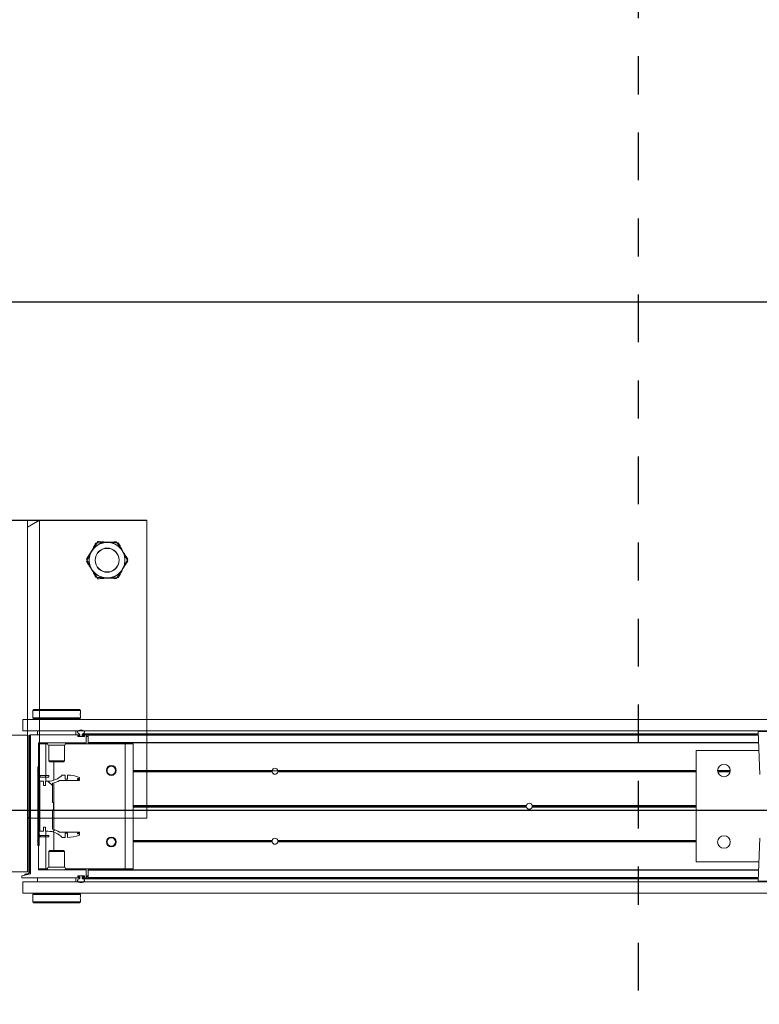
# Model space of a CAD drawing. Header units: feet. Extents: x 0 to 152508, y 0 to 59434.
# Tile 105 of 114: x 152353.22 to 152355.16, y 59421.37 to 59423.95. Entities that reach past the tile are written whole.
import ezdxf

# ---------------------------------------------------------------- set-up
doc = ezdxf.new("R2010")
doc.units = ezdxf.units.FT
doc.header["$LTSCALE"] = 0.1
doc.header["$MEASUREMENT"] = 0
doc.linetypes.add('Trellis Base$0$CENTER', pattern=[2, 1.25, -0.25, 0.25, -0.25])
doc.layers.add('Bridge plan$0$BR_P_Rail_Object', color=251, linetype='Continuous', lineweight=30)
doc.layers.add('Bridge plan$0$SC_Scratch7', color=252, linetype='Continuous', lineweight=0)
doc.layers.add('Trellis Base$0$L-CNTR', color=230, linetype='Trellis Base$0$CENTER')

# ---------------------------------------------------------------- blocks, each defined once
blk = doc.blocks.new('Bridge plan$0$HIGH ST SCREENWALL_13 PANEL PLAN_2')
at = {"layer": 'Bridge plan$0$SC_Scratch7', "lineweight": 0}
h = blk.add_hatch(dxfattribs=at)
h.set_pattern_fill('ANSI31', color=256, scale=0.01, style=0, pattern_type=2)
h.set_pattern_definition([(44.99814199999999, (-37.96470949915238, -14.2235007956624), (-0.08838530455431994, 0.08839103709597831), [])])
h.paths.add_polyline_path([(-32.35076989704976, -0.1416266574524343, -0.3639702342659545), (-32.35283585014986, -0.1440886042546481), (-32.36137547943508, -0.1455940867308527), (-32.36108611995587, -0.1472354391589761), (-32.35254649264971, -0.1457299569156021, 0.3639702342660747), (-32.34910323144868, -0.141626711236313), (-32.34909153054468, 0.2191272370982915), (-32.35075819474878, 0.2191272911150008)])
h = blk.add_hatch(dxfattribs=at)
h.set_pattern_fill('ANSI31', color=256, scale=0.01, style=0, pattern_type=2)
h.set_pattern_definition([(44.99814199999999, (-37.97364036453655, -14.2207224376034), (-0.08838530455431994, 0.08839103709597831), [])])
h.paths.add_polyline_path([(-32.32358014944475, -0.07072717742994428), (-32.32357345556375, 0.1356474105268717), (-32.32732344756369, 0.135647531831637), (-32.32733014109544, -0.07072705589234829)])
h = blk.add_hatch(dxfattribs=at)
h.set_pattern_fill('ANSI38', color=256, scale=0.01, style=0, pattern_type=2)
h.set_pattern_definition([(44.99814199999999, (-37.87376257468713, -14.22482790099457), (-0.08838530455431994, 0.08839103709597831), []), (134.998142, (-37.87376257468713, -14.22482790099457), (-0.2651616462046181, 0.0883967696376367), [0.31249937, -0.18749962])])
h.paths.add_polyline_path([(-32.31250385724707, 0.08711844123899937), (-32.31250350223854, 0.09807642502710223), (-32.32211634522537, 0.0980767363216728), (-32.32212060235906, -0.03315659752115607), (-32.31250775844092, -0.03315690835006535), (-32.31250740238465, -0.02219892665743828), (-32.30686436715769, -0.02219910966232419), (-32.30686472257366, -0.03315709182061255), (-32.30122169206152, -0.03315727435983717, -0.2061892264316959), (-32.26359106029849, -0.0493658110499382), (-32.25555301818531, -0.04936607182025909), (-32.25555266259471, -0.03840808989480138), (-32.24997524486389, -0.0384082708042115), (-32.24997559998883, -0.04936625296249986, 0.09842250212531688), (-32.21795445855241, -0.04300247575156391), (-32.21795437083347, -0.04029578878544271), (-32.22368819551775, -0.04029560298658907), (-32.22368811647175, -0.03783497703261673), (-32.21795429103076, -0.03783516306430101), (-32.21795420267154, -0.03512847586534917), (-32.270844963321, -0.03512675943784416, 0.0857050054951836), (-32.28931209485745, -0.02782424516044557), (-32.28931045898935, 0.02261650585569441), (-32.2860296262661, 0.02261640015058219), (-32.28602898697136, 0.04230139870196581), (-32.28930982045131, 0.04230150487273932), (-32.28930818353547, 0.0927422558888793, 0.0857050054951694), (-32.27084057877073, 0.1000435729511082), (-32.21794981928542, 0.1000418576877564), (-32.21794973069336, 0.1027485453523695), (-32.2236835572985, 0.1027487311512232), (-32.22368347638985, 0.1052093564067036), (-32.21794965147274, 0.105209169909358), (-32.2179495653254, 0.1079158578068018, 0.09842250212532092), (-32.24997029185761, 0.1142817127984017), (-32.24997064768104, 0.1033237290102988), (-32.25554806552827, 0.103323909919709), (-32.25554770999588, 0.1142818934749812), (-32.2635857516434, 0.1142821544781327, -0.2061892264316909), (-32.30121743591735, 0.09807605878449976), (-32.30686046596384, 0.09807624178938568), (-32.30686082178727, 0.08711825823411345)])
for p, q in [((-32.70829323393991, 0.7822656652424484), (-32.04162790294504, 0.7822872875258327)), ((-32.04157390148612, 0.7816161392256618), (-32.70823923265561, 0.781637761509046)), ((-32.39579385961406, 0.7822758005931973), (-32.35412727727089, 0.7822771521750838)), ((-32.35407327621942, 0.78162627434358), (-32.39573985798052, 0.7816276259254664)), ((-32.35412727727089, 0.7822771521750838), (-32.32287733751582, 0.7822781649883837)), ((-32.35412727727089, 0.7822771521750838), (-32.3541090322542, 0.2197782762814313)), ((-32.35412727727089, 0.7822771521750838), (-32.35412670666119, 0.7646990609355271)), ((-32.32287733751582, 0.7822781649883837), (-32.35412670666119, 0.7646990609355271)), ((-32.35407327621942, 0.78162627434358), (-32.35409019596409, 0.2599606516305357)), ((-32.35407327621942, 0.78162627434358), (-32.35407384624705, 0.7640481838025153)), ((-32.35407384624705, 0.7640481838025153), (-32.32282333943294, 0.7816252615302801)), ((-32.32282333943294, 0.7816252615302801), (-32.35407327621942, 0.78162627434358)), ((-32.32285199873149, 0.001030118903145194), (-32.32287733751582, 0.7822781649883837)), ((-32.32282333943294, 0.7816252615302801), (-32.32283942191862, 0.2857962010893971)), ((-32.04162790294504, 0.7822872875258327), (-32.04160256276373, 0.001039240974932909)), ((-32.04159082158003, 0.2599505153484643), (-32.04157390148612, 0.7816161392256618)), ((-32.33815189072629, 0.2857966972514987), (-32.34065196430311, 0.2832967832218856)), ((-32.33815189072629, 0.2857966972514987), (-32.21815213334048, 0.2857928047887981)), ((-32.21565221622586, 0.2832927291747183), (-32.21815213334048, 0.2857928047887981)), ((-32.36711100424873, 0.259961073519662), (-32.36711196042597, 0.2304611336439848)), ((-32.36711100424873, 0.259961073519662), (-28.37753565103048, 0.259831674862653)), ((-32.34065248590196, 0.2672293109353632), (-32.34065258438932, 0.2641826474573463)), ((-32.34065258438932, 0.2641826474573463), (-32.33815267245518, 0.2616825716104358)), ((-32.34065258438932, 0.2641826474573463), (-32.2156528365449, 0.2641785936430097)), ((-32.34065196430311, 0.2832967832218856), (-32.34065206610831, 0.2801689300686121)), ((-32.34065196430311, 0.2832967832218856), (-32.21565221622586, 0.2832927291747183)), ((-32.33815267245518, 0.2616825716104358), (-32.21815291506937, 0.2616786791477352)), ((-32.33440268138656, 0.2616824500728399), (-32.3344027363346, 0.2599600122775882)), ((-32.22190296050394, 0.2599563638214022), (-32.22190290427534, 0.2616788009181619)), ((-32.21815291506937, 0.2616786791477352), (-32.2156528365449, 0.2641785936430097)), ((-32.21598625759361, 0.2740982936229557), (-32.21597555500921, 0.2722891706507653)), ((-32.2156528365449, 0.2641785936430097), (-32.21565273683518, 0.2672277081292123)), ((-32.21565231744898, 0.2801636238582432), (-32.21565221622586, 0.2832927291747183)), ((-32.35409152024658, 0.2191273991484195), (-32.39575810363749, 0.2191287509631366)), ((-32.35409152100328, 0.2191273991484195), (-32.39575810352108, 0.2191287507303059)), ((-32.36711196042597, 0.2304611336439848), (-28.37753660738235, 0.2303317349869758)), ((-32.35410314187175, -0.139205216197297), (-32.35409152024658, 0.2191273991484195)), ((-32.35410314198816, -0.1392052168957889), (-32.35409152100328, 0.2191273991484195)), ((-32.35409115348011, 0.2304607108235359), (-32.35409152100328, 0.2191273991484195)), ((-32.35075819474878, 0.2191272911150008), (-32.35076989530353, -0.1416266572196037)), ((-32.35075819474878, 0.2191272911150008), (-32.34909153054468, 0.2191272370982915)), ((-32.34909153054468, 0.2191272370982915), (-32.34910323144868, -0.141626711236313)), ((-32.34627903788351, 0.21914026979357), (-32.34629083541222, -0.144622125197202)), ((-32.21897447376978, 0.2199563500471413), (-32.34545880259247, 0.2199604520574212)), ((-32.32817232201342, 0.2303765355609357), (-32.32817265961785, 0.2199598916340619)), ((-32.32817232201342, 0.2303765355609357), (-32.32815370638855, 0.2303765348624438)), ((-32.3281540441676, 0.2199598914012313), (-32.32815370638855, 0.2303765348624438)), ((-32.32815370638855, 0.2303765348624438), (-32.22815390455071, 0.230373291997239)), ((-32.3228412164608, 0.2304596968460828), (-32.32284121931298, 0.2303763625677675)), ((-32.29377877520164, 0.2304587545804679), (-32.29377877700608, 0.2303754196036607)), ((-32.26252883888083, 0.2303744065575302), (-32.26252883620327, 0.2304577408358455)), ((-32.22815390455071, 0.230373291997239), (-32.22815424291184, 0.2199566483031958)), ((-32.22813528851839, 0.2303732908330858), (-32.22813562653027, 0.219956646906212)), ((-32.22294605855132, 0.2158183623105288), (-32.22294601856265, 0.2170529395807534)), ((-32.20626632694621, 0.2149976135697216), (-32.22212587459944, 0.2149981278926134)), ((-32.22212578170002, 0.2178731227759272), (-32.218974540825, 0.217873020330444)), ((-32.22198770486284, 0.2164564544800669), (-32.22198772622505, 0.2157897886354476)), ((-32.22115442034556, 0.2149564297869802), (-32.20723777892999, 0.2149559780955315)), ((-32.21752935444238, 0.2172896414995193), (-32.2211543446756, 0.2172897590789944)), ((-32.21815430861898, 0.2186932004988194), (-32.21815429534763, 0.2191361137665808)), ((-32.2175292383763, 0.2208699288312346), (-32.21752935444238, 0.2172896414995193)), ((-32.21086270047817, 0.217289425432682), (-32.21086258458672, 0.2208697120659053)), ((-32.2074245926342, 0.2172893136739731), (-32.21086270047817, 0.217289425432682)), ((-32.21086258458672, 0.2208697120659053), (-30.43832990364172, 0.2208122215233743)), ((-32.21023764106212, 0.2191358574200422), (-32.21023765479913, 0.2186929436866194)), ((-32.2095937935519, 0.2226019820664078), (-30.43839034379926, 0.2225445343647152)), ((-32.20941747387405, 0.2178727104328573), (-32.20626623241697, 0.2178726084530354)), ((-32.20126617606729, 0.2199557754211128), (-32.2094174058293, 0.219956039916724)), ((-32.2074245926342, 0.2172893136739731), (-32.20640437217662, 0.2172892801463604)), ((-32.20640444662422, 0.2149976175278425), (-32.20640442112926, 0.2157892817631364)), ((-32.20640442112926, 0.2157892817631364), (-32.20640439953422, 0.216455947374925)), ((-32.20640442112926, 0.2157892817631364), (-32.20544658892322, 0.2157892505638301)), ((-32.20640439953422, 0.216455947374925), (-32.20640437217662, 0.2172892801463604)), ((-32.20640439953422, 0.216455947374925), (-32.20544607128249, 0.2164559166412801)), ((-32.20640437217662, 0.2172892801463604), (-32.20548099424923, 0.2172892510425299)), ((-32.2054460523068, 0.2170523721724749), (-32.20544609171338, 0.2158177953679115)), ((-32.20044661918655, 0.1999557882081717), (-32.20044599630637, 0.2191355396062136)), ((-32.20044613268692, 0.2149557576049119), (-32.1952378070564, 0.2149555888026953)), ((-32.20044610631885, 0.2157890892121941), (-32.19523778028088, 0.2157889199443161)), ((-32.20044608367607, 0.2164557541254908), (-32.19523775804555, 0.2164555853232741)), ((-32.20044605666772, 0.2172890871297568), (-32.19523773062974, 0.2172889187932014)), ((-32.19523829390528, 0.1999424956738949), (-32.19523767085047, 0.2191353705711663)), ((-32.19523767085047, 0.2191353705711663), (-32.19523764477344, 0.2199555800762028)), ((-30.4382694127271, 0.2190783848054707), (-32.19523767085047, 0.2191353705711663)), ((-30.4382980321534, 0.2198985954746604), (-32.19523764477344, 0.2199555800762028)), ((-30.43861080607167, 0.2288636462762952), (-30.4346638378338, 0.11573201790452)), ((-30.37232433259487, 0.2288614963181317), (-30.43861080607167, 0.2288636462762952)), ((-32.32544876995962, 0.1257933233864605), (-32.32544641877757, 0.1983063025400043)), ((-32.32544647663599, 0.1965223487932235), (-32.30648818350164, 0.1965217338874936)), ((-32.32462618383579, 0.1991264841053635), (-32.201279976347, 0.1991224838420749)), ((-32.32284223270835, 0.1991264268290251), (-32.32284231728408, 0.1965222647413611)), ((-32.30649090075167, 0.1127302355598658), (-32.30648818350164, 0.1965217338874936)), ((-32.30648818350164, 0.1965217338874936), (-32.30178182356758, 0.196521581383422)), ((-32.29857165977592, 0.1925639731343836), (-32.29857300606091, 0.151081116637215)), ((-32.25773840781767, 0.1925626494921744), (-32.29857165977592, 0.1925639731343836)), ((-32.25773975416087, 0.1510797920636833), (-32.25773840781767, 0.1925626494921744)), ((-32.25452798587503, 0.1965200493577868), (-32.09815526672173, 0.1965149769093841)), ((-32.19523840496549, 0.1965181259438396), (-32.19523832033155, 0.1991222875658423)), ((-32.19523832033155, 0.1991222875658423), (-32.19523829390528, 0.1999424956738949)), ((-30.43757119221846, 0.1990652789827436), (-32.19523832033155, 0.1991222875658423)), ((-30.43759980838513, 0.1998854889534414), (-32.19523829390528, 0.1999424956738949)), ((-32.09816590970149, -0.1316093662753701), (-32.09815526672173, 0.1965149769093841)), ((-32.09815526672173, 0.1965149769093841), (-32.07732197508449, 0.1965143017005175)), ((-32.07733261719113, -0.1316100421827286), (-32.07732197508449, 0.1965143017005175)), ((-30.60149218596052, 0.1782373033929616), (-30.60150164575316, -0.1134287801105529)), ((-30.43684435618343, 0.1782319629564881), (-30.60149218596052, 0.1782373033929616)), ((-32.32732344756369, 0.135647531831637), (-32.32733014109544, -0.07072705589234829)), ((-32.32357345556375, 0.1356474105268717), (-32.32732344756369, 0.135647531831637)), ((-32.32357345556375, 0.1356474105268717), (-32.32358014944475, -0.07072717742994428)), ((-32.29857300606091, 0.151081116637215), (-32.29620103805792, 0.1487089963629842)), ((-32.25773975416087, 0.1510797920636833), (-32.29857300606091, 0.151081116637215)), ((-32.26011187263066, 0.1487078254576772), (-32.29620103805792, 0.1487089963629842)), ((-32.28565800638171, 0.1004680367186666), (-32.2856564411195, 0.1487086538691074)), ((-32.26011187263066, 0.1487078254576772), (-32.25773975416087, 0.1510797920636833)), ((-32.32794882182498, 0.1241267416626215), (-32.32544876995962, 0.1257933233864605)), ((-32.32544887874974, 0.12245999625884), (-32.32794882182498, 0.1241267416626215)), ((-32.32545172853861, 0.03458476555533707), (-32.32544887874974, 0.12245999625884)), ((-32.32115753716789, 0.1127307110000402), (-32.32115765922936, 0.1089807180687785)), ((-32.30714901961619, 0.1089802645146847), (-32.32115765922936, 0.1089807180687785)), ((-32.3071488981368, 0.1127302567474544), (-32.32115753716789, 0.1127307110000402)), ((-32.30714901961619, 0.1089802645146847), (-32.3071488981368, 0.1127302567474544)), ((-32.29881570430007, 0.1089799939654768), (-32.30714901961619, 0.1089802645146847)), ((-32.29881558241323, 0.1127299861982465), (-32.3071488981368, 0.1127302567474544)), ((-32.30649137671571, 0.0980762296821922), (-32.30649102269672, 0.1089802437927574)), ((-32.29881570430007, 0.1089799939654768), (-32.29881558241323, 0.1127299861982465)), ((-32.25554770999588, 0.1142818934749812), (-32.26358575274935, 0.1142821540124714)), ((-32.25554806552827, 0.103323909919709), (-32.25554770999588, 0.1142818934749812)), ((-32.24997064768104, 0.1033237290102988), (-32.25554806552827, 0.103323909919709)), ((-32.24997029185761, 0.1142817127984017), (-32.24997064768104, 0.1033237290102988)), ((-32.2236835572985, 0.1027487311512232), (-32.22368347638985, 0.1052093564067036)), ((-32.22368347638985, 0.1052093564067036), (-32.21794965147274, 0.105209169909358)), ((-32.21794965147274, 0.105209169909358), (-32.21794956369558, 0.1079158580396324)), ((-32.14589963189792, 0.1257874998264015), (-32.14762995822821, 0.1257875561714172)), ((-32.1457099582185, 0.1241208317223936), (-32.14746893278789, 0.1241208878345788)), ((-32.14525389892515, 0.1224541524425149), (-32.14708504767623, 0.1224542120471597)), ((-32.12214681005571, 0.1224534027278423), (-32.12439462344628, 0.1224534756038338)), ((-32.12176281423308, 0.1241200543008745), (-32.12393845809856, 0.1241201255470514)), ((-32.12160167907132, 0.1257867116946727), (-32.12374867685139, 0.1257867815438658)), ((-31.71326175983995, 0.1224401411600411), (-32.07732437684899, 0.1224519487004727)), ((-31.71346981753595, 0.1241068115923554), (-32.07732432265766, 0.1241186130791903)), ((-31.71331802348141, 0.1257734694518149), (-32.0773242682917, 0.1257852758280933)), ((-31.71339000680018, 0.1253568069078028), (-31.69792670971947, 0.1253563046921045)), ((-30.60149399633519, 0.1224040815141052), (-31.69805514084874, 0.1224396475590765)), ((-30.60149388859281, 0.1257374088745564), (-31.69799866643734, 0.1257729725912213)), ((-30.60149394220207, 0.1240707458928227), (-31.69784698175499, 0.1241063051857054)), ((-30.51204097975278, 0.1257345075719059), (-30.54511374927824, 0.1257355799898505)), ((-30.5121675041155, 0.1240678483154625), (-30.5449873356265, 0.1240689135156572)), ((-30.51246650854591, 0.1224011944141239), (-30.54468843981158, 0.1224022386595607)), ((-32.32211634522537, 0.0980767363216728), (-32.32212060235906, -0.03315659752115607)), ((-32.31250350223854, 0.09807642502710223), (-32.32211634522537, 0.0980767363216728)), ((-32.31250385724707, 0.08711844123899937), (-32.31250350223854, 0.09807642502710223)), ((-32.30686082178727, 0.08711825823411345), (-32.31250385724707, 0.08711844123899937)), ((-32.30686046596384, 0.09807624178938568), (-32.30686082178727, 0.08711825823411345)), ((-32.30121743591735, 0.09807605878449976), (-32.30686046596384, 0.09807624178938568)), ((-32.28930982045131, 0.04230150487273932), (-32.28930818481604, 0.0927422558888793)), ((-32.28566219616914, -0.02870876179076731), (-32.28565822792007, 0.09362653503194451)), ((-32.27084057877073, 0.1000435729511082), (-32.21794981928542, 0.1000418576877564)), ((-32.21794973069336, 0.1027485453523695), (-32.2236835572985, 0.1027487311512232)), ((-32.21794981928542, 0.1000418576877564), (-32.21794973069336, 0.1027485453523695)), ((-32.32757638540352, 0.03246024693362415), (-32.32545172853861, 0.03458476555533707)), ((-32.32545186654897, 0.03033559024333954), (-32.32757638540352, 0.03246024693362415)), ((-32.32545471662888, -0.05753964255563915), (-32.32545186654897, 0.03033559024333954)), ((-32.28602898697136, 0.04230139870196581), (-32.28930982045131, 0.04230150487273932)), ((-32.2860296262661, 0.02261640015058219), (-32.28602898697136, 0.04230139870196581)), ((-31.04651415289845, 0.03029410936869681), (-32.07732736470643, 0.03032754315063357)), ((-31.04680852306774, 0.03241870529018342), (-32.07732729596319, 0.03245212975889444)), ((-31.04651401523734, 0.03454328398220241), (-32.07732722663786, 0.03457671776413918)), ((-30.60149698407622, 0.03027967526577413), (-31.03147806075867, 0.03029362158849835)), ((-30.60149684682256, 0.03452885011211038), (-31.0314779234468, 0.03454279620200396)), ((-30.60149691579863, 0.03240426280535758), (-31.03118355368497, 0.03241819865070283)), ((-32.35076518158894, 0.003711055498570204), (-32.35409861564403, 0.0003778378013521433)), ((-32.34628587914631, 0.008190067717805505), (-32.34909846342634, 0.005377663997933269)), ((-32.28931209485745, -0.02782424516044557), (-32.28931045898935, 0.02261650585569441)), ((-32.28931045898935, 0.02261650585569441), (-32.2860296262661, 0.02261640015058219)), ((-32.31250775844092, -0.03315690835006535), (-32.31250740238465, -0.02219892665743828)), ((-32.31250740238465, -0.02219892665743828), (-32.30686436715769, -0.02219910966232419)), ((-32.30686436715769, -0.02219910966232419), (-32.30686472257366, -0.03315709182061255)), ((-32.32212060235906, -0.03315659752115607), (-32.31250775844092, -0.03315690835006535)), ((-32.32116262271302, -0.04406064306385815), (-32.32116274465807, -0.04781063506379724)), ((-32.32116274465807, -0.04781063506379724), (-32.30715410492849, -0.04781108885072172)), ((-32.32116262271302, -0.04406064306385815), (-32.30715398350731, -0.04406109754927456)), ((-32.30715398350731, -0.04406109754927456), (-32.30715410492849, -0.04781108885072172)), ((-32.30715410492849, -0.04781108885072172), (-32.29882079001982, -0.04781135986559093)), ((-32.30715398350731, -0.04406109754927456), (-32.29882066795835, -0.04406136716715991)), ((-32.30686472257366, -0.03315709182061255), (-32.30122169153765, -0.03315727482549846)), ((-32.30649882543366, -0.1316026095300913), (-32.30649610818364, -0.04781111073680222)), ((-32.30649598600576, -0.04406111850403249), (-32.30649563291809, -0.03315710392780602)), ((-32.29882066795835, -0.04406136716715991), (-32.29882079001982, -0.04781135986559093)), ((-32.28566398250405, -0.08379088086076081), (-32.28566241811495, -0.03555026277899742)), ((-32.21795420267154, -0.03512847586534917), (-32.27084496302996, -0.03512676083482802)), ((-32.26359106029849, -0.0493658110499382), (-32.25555301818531, -0.04936607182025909)), ((-32.25555301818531, -0.04936607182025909), (-32.25555266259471, -0.03840808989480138)), ((-32.25555266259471, -0.03840808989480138), (-32.24997524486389, -0.0384082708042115)), ((-32.24997524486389, -0.0384082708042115), (-32.24997559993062, -0.04936625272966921)), ((-32.22368819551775, -0.04029560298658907), (-32.22368811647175, -0.03783497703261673)), ((-32.21795437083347, -0.04029578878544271), (-32.22368819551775, -0.04029560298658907)), ((-32.22368811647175, -0.03783497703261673), (-32.21795429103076, -0.03783516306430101)), ((-32.21795445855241, -0.04300247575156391), (-32.21795437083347, -0.04029578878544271)), ((-32.21795429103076, -0.03783516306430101), (-32.21795420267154, -0.03512847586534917)), ((-30.43466924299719, -0.05093431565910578), (-30.43862355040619, -0.1640656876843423)), ((-32.32795476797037, -0.05920622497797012), (-32.32545471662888, -0.05753964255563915)), ((-32.32545482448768, -0.06087296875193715), (-32.32795476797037, -0.05920622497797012)), ((-32.32733014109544, -0.07072705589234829), (-32.32358014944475, -0.07072717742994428)), ((-32.32545717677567, -0.1333859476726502), (-32.32545482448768, -0.06087296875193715)), ((-32.14590568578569, -0.06087879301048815), (-32.14763601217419, -0.06087873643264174)), ((-32.14571590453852, -0.05921213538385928), (-32.14747487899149, -0.05921207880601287)), ((-32.14525973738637, -0.0575454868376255), (-32.14709088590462, -0.05754542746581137)), ((-32.12215264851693, -0.05754623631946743), (-32.12440046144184, -0.05754616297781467)), ((-32.12176876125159, -0.05921291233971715), (-32.12394440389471, -0.05921284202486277)), ((-32.12160773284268, -0.06087958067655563), (-32.12375473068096, -0.06087951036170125)), ((-31.71332407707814, -0.06089282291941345), (-32.0773303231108, -0.06088101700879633)), ((-31.71347576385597, -0.05922615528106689), (-32.07733026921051, -0.0592143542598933)), ((-31.71326759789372, -0.05755949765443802), (-32.07733021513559, -0.05754768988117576)), ((-30.60149983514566, -0.05759555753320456), (-31.69806097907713, -0.05755999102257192)), ((-30.60149994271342, -0.06092888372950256), (-31.69800472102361, -0.06089332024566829)), ((-30.6014998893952, -0.05926222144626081), (-31.69785292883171, -0.05922666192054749)), ((-32.29858070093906, -0.08616250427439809), (-32.29858204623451, -0.1276453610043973)), ((-32.2962085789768, -0.0837905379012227), (-32.29858070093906, -0.08616250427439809)), ((-32.29858070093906, -0.08616250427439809), (-32.25774744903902, -0.08616382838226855)), ((-32.2962085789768, -0.0837905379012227), (-32.26011941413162, -0.08379170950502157)), ((-32.25774744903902, -0.08616382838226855), (-32.26011941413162, -0.08379170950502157)), ((-32.25774879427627, -0.1276466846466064), (-32.25774744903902, -0.08616382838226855)), ((-32.29858204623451, -0.1276453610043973), (-32.25774879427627, -0.1276466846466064)), ((-30.60150164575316, -0.1134287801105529), (-30.43685381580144, -0.1134341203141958)), ((-32.39576972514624, -0.1392038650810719), (-32.35410314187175, -0.139205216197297)), ((-32.39576972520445, -0.1392038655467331), (-32.35410314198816, -0.1392052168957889)), ((-32.36972846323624, -0.1500380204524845), (-32.36972862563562, -0.1550380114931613)), ((-32.34629083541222, -0.144622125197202), (-32.36972846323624, -0.1500380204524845)), ((-32.35283585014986, -0.1440886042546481), (-32.36137547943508, -0.1455940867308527)), ((-32.36108611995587, -0.1472354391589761), (-32.36137547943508, -0.1455940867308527)), ((-32.35254649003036, -0.1457299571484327), (-32.36108611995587, -0.1472354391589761)), ((-32.32545711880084, -0.131601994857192), (-32.30649882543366, -0.1316026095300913)), ((-32.20127766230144, -0.1342101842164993), (-32.3246369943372, -0.1342061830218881)), ((-32.30649882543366, -0.1316026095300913), (-32.30179246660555, -0.1316027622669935)), ((-32.25453862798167, -0.1316042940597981), (-32.09816590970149, -0.1316093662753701)), ((-32.22295799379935, -0.1521392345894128), (-32.22295795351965, -0.1509046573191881)), ((-32.21898656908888, -0.1529595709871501), (-32.2221378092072, -0.1529594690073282)), ((-32.22213771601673, -0.1500844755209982), (-32.20627816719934, -0.1500849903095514)), ((-32.22199961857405, -0.1508761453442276), (-32.22199964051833, -0.1515428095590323)), ((-32.20724962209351, -0.1500432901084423), (-32.22116625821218, -0.1500428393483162)), ((-32.22097944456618, -0.1523761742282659), (-32.21754134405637, -0.1523762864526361)), ((-32.21816640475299, -0.1542227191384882), (-32.21816639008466, -0.153779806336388)), ((-32.21754134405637, -0.1523762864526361), (-32.21754146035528, -0.1559565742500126)), ((-32.21087480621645, -0.1559567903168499), (-32.21087468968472, -0.1523765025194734)), ((-32.21087468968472, -0.1523765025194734), (-32.20724969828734, -0.1523766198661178)), ((-32.21024973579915, -0.153780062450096), (-32.21024975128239, -0.1542229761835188)), ((-32.20627826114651, -0.1529599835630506), (-32.20942950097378, -0.1529598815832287)), ((-32.20724969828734, -0.1523766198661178), (-32.20641636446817, -0.1523766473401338)), ((-32.20641636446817, -0.1523766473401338), (-32.20641633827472, -0.151543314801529)), ((-32.20641636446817, -0.1523766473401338), (-32.20549298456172, -0.1523766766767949)), ((-32.20641633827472, -0.151543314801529), (-32.2064163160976, -0.1508766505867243)), ((-32.20641633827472, -0.151543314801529), (-32.20545800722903, -0.1515433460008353)), ((-32.2064163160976, -0.1508766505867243), (-32.20641628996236, -0.1500849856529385)), ((-32.2064163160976, -0.1508766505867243), (-32.20545848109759, -0.1508766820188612)), ((-32.20545798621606, -0.1509052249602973), (-32.20545802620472, -0.1521398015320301)), ((-32.20045810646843, -0.1542232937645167), (-32.20045748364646, -0.1350304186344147)), ((-32.20045804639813, -0.1523768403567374), (-32.19524972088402, -0.152377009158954)), ((-32.20045801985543, -0.1515435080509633), (-32.19524969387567, -0.1515436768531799)), ((-32.20045799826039, -0.1508768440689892), (-32.19524967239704, -0.1508770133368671)), ((-32.200457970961, -0.1500435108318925), (-32.19524964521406, -0.1500436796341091)), ((-32.19524980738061, -0.1550436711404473), (-32.19524978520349, -0.1543555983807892)), ((-32.19524978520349, -0.1543555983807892), (-32.1952491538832, -0.1348984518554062)), ((-30.43828614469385, -0.1544125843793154), (-32.19524978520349, -0.1543555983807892)), ((-32.1952491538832, -0.1348984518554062), (-32.19524913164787, -0.1342103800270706)), ((-30.43760605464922, -0.1349554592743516), (-32.1952491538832, -0.1348984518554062)), ((-32.19524913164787, -0.1342103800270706), (-32.19524904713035, -0.1316062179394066)), ((-30.4375820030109, -0.1342673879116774), (-32.19524913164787, -0.1342103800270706)), ((-32.09816590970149, -0.1316093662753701), (-32.07733261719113, -0.1316100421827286)), ((-32.36972862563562, -0.1550380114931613), (-32.21898663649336, -0.1550429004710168)), ((-32.36712481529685, -0.1658714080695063), (-32.36712577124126, -0.1953713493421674)), ((-32.36712481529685, -0.1658714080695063), (-28.37754946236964, -0.166000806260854)), ((-32.32816654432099, -0.1654560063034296), (-32.3281662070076, -0.1550393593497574)), ((-32.22816674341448, -0.1654592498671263), (-32.32816654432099, -0.1654560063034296)), ((-32.29379161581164, -0.1654571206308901), (-32.29379162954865, -0.1658737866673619)), ((-32.26254169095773, -0.1658748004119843), (-32.26254167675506, -0.1654581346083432)), ((-32.22816640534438, -0.1550426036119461), (-32.22816674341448, -0.1654592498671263)), ((-32.21087480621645, -0.1559567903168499), (-30.43834212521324, -0.1560142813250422)), ((-32.209606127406, -0.157689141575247), (-30.4384026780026, -0.1577465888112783)), ((-32.20942956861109, -0.1550432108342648), (-32.20127833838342, -0.1550434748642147)), ((-30.43831019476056, -0.1551006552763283), (-32.19524980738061, -0.1550436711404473)), ((-30.43862355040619, -0.1640656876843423), (-30.30605060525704, -0.1640699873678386)), ((-30.30769008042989, -0.1657676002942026), (-30.43698419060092, -0.1657634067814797)), ((-32.36712577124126, -0.1953713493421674), (-28.3775504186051, -0.1955007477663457)), ((-32.34066761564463, -0.1992613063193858), (-32.34066771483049, -0.2023104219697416)), ((-32.33816754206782, -0.1967613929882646), (-32.34066761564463, -0.1992613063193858)), ((-32.21566786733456, -0.1992653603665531), (-32.34066761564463, -0.1992613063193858)), ((-32.21816778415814, -0.1967652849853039), (-32.33816754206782, -0.1967613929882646)), ((-32.33441750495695, -0.1953724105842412), (-32.33441754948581, -0.1967615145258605)), ((-32.22191777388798, -0.1967651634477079), (-32.22191772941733, -0.1953760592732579)), ((-32.21566786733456, -0.1992653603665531), (-32.21816778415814, -0.1967652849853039)), ((-32.21566796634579, -0.2023120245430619), (-32.21566786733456, -0.1992653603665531)), ((-32.34066813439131, -0.2152463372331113), (-32.34066823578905, -0.218375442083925)), ((-32.34066823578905, -0.218375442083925), (-32.3381683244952, -0.2208755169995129)), ((-32.21566848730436, -0.2183794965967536), (-32.34066823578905, -0.218375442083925)), ((-32.34033419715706, -0.2091810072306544), (-32.34034489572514, -0.2073718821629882)), ((-32.21816856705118, -0.2208794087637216), (-32.3381683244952, -0.2208755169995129)), ((-32.21816856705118, -0.2208794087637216), (-32.21566848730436, -0.2183794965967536)), ((-32.21566848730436, -0.2183794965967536), (-32.2156683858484, -0.2152516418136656))]:
    blk.add_line(p, q, dxfattribs=at)
at = {"layer": 'Bridge plan$0$SC_Scratch7'}
blk.add_line((-32.35410193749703, 0.001029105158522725), (-32.0416025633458, 0.001039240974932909), dxfattribs=at)
at = {"layer": 'Bridge plan$0$SC_Scratch7', "lineweight": 0}
for centre, radius in [((-32.14579098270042, 0.678117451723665), 0.0314166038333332), ((-32.14574373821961, 0.6774530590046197), 0.03141660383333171), ((-32.14579098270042, 0.678117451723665), 0.03124993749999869), ((-32.14574373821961, 0.6774530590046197), 0.03124993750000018), ((-32.13461580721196, 0.1262037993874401), 0.01302080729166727), ((-30.52857735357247, 0.1261517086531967), 0.01654163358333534), ((-32.13462188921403, -0.06129582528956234), 0.01302080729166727), ((-30.52858343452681, -0.06134791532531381), 0.01654163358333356)]:
    blk.add_circle(centre, radius, dxfattribs=at)
for centre, radius, start, end in [((-32.14574373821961, 0.6774530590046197), 0.04687490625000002, 93.33381642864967, 153.3338164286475), ((-32.14574373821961, 0.6774530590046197), 0.04687490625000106, 33.33381642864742, 93.33381642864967), ((-32.14574373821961, 0.6774530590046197), 0.04687490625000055, 153.3338164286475, 213.3338164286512), ((-32.14574373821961, 0.6774530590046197), 0.04687490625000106, 333.3338164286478, 33.33381642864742), ((-32.14574373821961, 0.6774530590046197), 0.04687490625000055, 213.3338164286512, 273.3338164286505), ((-32.14574373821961, 0.6774530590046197), 0.04687490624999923, 273.3338164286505, 333.3338164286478), ((-32.40296999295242, 0.2737414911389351), 0.06265684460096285, 354.0342443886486, 5.887848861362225), ((-32.34545882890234, 0.2191402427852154), 0.0008202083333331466, 89.99814166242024, 179.9981416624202), ((-32.22212584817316, 0.2158183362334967), 0.0008202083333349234, 179.9981416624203, 269.9981416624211), ((-32.22212580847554, 0.2170529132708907), 0.0008202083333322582, 89.99814166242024, 179.9981416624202), ((-32.22115439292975, 0.2157897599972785), 0.0008333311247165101, 179.9981031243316, 269.9981416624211), ((-32.22115437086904, 0.2164564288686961), 0.0008333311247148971, 89.9981416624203, 179.9981776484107), ((-32.21897451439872, 0.218693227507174), 0.0008202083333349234, 269.9981416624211, 359.9981416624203), ((-32.21897450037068, 0.2191361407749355), 0.0008202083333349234, 359.9981416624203, 89.9981416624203), ((-32.21934624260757, 0.2208699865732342), 0.001817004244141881, 359.9981416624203, 72.4356820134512), ((-32.209045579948, 0.2208696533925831), 0.001817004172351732, 107.5606011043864, 179.9981433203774), ((-32.20941744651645, 0.218692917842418), 0.0008202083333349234, 179.9981416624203, 269.9981416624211), ((-32.20941743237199, 0.2191358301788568), 0.0008202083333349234, 89.9981416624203, 179.9981416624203), ((-32.20742462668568, 0.216248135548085), 0.001041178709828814, 11.51323150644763, 89.9981416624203), ((-32.20723775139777, 0.2157893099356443), 0.0008333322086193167, 269.9981416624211, 359.9980818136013), ((-32.2062662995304, 0.2158178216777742), 0.0008202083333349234, 269.9981416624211, 359.9981416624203), ((-32.20626626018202, 0.2170523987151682), 0.0008202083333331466, 359.9981416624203, 89.99814166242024), ((-32.20126620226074, 0.2191355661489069), 0.0008202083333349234, 359.9981416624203, 89.9981416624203), ((-30.43697138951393, 0.2289208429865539), 0.001640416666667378, 115.734717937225, 181.9981416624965), ((-32.32462620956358, 0.1983062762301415), 0.0008202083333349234, 89.9981416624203, 179.9981416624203), ((-32.29857155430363, 0.1958448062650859), 0.003280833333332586, 89.99814166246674, 269.9981416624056), ((-32.25773830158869, 0.1958434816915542), 0.003280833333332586, 269.9981416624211, 89.99814166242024), ((-32.20127994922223, 0.199955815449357), 0.0008333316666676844, 269.9981416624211, 359.9981416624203), ((-32.13482413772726, 0.12620380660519), 0.01108331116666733, 357.843657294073, 182.1526260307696), ((-31.70565839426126, 0.1242356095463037), 0.007812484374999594, 11.34889256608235, 168.6473907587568), ((-32.32115773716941, 0.106564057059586), 0.002416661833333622, 89.9981416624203, 179.9981416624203), ((-32.32115773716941, 0.106564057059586), 0.006166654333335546, 89.9981416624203, 113.0704114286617), ((-32.30121575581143, 0.1498669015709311), 0.05179084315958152, 269.9981416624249, 316.6001438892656), ((-32.24997300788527, 0.03055180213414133), 0.08372991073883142, 67.51378105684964, 89.9981416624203), ((-32.13482413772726, 0.12620380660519), 0.01108331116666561, 182.1526260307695, 190.8324766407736), ((-32.13482413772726, 0.12620380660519), 0.01108331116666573, 190.8324766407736, 199.7742688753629), ((-32.13482413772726, 0.12620380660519), 0.01108331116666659, 199.7742688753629, 340.2220144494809), ((-32.13482413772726, 0.12620380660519), 0.01108331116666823, 340.2220144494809, 349.1638066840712), ((-32.13482413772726, 0.12620380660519), 0.01108331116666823, 349.1638066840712, 357.843657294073), ((-31.70565839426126, 0.1242356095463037), 0.007812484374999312, 168.6473907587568, 180.9446345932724), ((-31.70565839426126, 0.1242356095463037), 0.00781248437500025, 180.9446345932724, 193.2865001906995), ((-31.70565839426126, 0.1242356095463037), 0.007812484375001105, 193.2865001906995, 346.7097831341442), ((-31.70565839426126, 0.1242356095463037), 0.007812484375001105, 346.7097831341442, 359.0516487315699), ((-31.70565839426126, 0.1242356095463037), 0.007812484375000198, 359.0516487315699, 11.3488925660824), ((-32.30121575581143, 0.1498669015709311), 0.05835250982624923, 281.7746374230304, 301.3688958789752), ((-31.03899603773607, 0.03241845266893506), 0.007812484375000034, 164.2179419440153, 179.9981416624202), ((-31.03899603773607, 0.03241845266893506), 0.007812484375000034, 179.9981416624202, 195.7783413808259), ((-31.03899603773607, 0.03241845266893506), 0.007812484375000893, 195.7783413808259, 344.217941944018), ((-31.03899603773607, 0.03241845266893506), 0.007812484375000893, 15.7783413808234, 164.2179419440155), ((-31.03899603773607, 0.03241845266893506), 0.007812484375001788, 344.217941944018, 359.9981416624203), ((-31.03899603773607, 0.03241845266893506), 0.007812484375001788, 359.9981416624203, 15.7783413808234), ((-32.32116254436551, -0.04164397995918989), 0.006166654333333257, 246.9258718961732, 269.9981416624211), ((-32.32116254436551, -0.04164397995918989), 0.002416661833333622, 179.9981416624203, 269.9981416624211), ((-32.3012233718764, -0.08494811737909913), 0.05179084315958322, 43.39613943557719, 89.99814166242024), ((-32.3012233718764, -0.08494811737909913), 0.05835250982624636, 58.62738744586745, 78.22164590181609), ((-32.24997288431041, 0.03436365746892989), 0.08372991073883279, 269.9981416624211, 292.4825022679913), ((-32.13483021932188, -0.06129581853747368), 0.01108331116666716, 19.77426887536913, 160.2220144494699), ((-31.70566434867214, -0.05935545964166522), 0.007812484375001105, 13.28650019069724, 166.7097831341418), ((-32.13483021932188, -0.06129581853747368), 0.0110833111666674, 177.8436572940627, 2.152626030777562), ((-32.13483021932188, -0.06129581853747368), 0.01108331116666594, 169.1638066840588, 177.8436572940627), ((-32.13483021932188, -0.06129581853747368), 0.01108331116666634, 160.2220144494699, 169.1638066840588), ((-32.13483021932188, -0.06129581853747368), 0.01108331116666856, 10.83247664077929, 19.77426887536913), ((-32.13483021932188, -0.06129581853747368), 0.01108331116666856, 2.152626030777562, 10.83247664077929), ((-31.70566434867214, -0.05935545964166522), 0.007812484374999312, 179.051648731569, 191.3488925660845), ((-31.70566434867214, -0.05935545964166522), 0.00781248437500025, 166.7097831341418, 179.051648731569), ((-31.70566434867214, -0.05935545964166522), 0.007812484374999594, 191.3488925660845, 348.6473907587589), ((-31.70566434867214, -0.05935545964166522), 0.007812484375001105, 0.9446345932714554, 13.28650019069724), ((-31.70566434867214, -0.05935545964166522), 0.007812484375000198, 348.6473907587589, 0.9446345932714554), ((-32.2985821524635, -0.130926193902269), 0.00328083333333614, 89.99814166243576, 269.9981416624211), ((-32.25774890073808, -0.1309275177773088), 0.00328083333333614, 269.9981416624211, 89.99814166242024), ((-32.35326989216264, -0.1416265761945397), 0.002499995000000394, 279.9981416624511, 359.9981416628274), ((-32.35326989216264, -0.1416265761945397), 0.004166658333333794, 279.9981416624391, 359.9981416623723), ((-32.32463696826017, -0.1333859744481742), 0.0008202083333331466, 179.9981416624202, 269.998141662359), ((-32.22213778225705, -0.1521392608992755), 0.0008202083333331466, 179.9981416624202, 269.9981416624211), ((-32.22213774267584, -0.1509046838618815), 0.0008202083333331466, 89.99814166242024, 179.9981416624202), ((-32.22097941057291, -0.1513349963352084), 0.001041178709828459, 191.5132315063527, 269.9981416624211), ((-32.22116628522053, -0.1508761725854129), 0.0008333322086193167, 89.9981416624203, 179.9980818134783), ((-32.218986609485, -0.1542226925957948), 0.0008202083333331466, 269.9981416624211, 359.9981416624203), ((-32.21898659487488, -0.1537797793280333), 0.0008202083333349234, 359.9981416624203, 89.9981416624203), ((-32.20942954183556, -0.1542230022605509), 0.0008202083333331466, 179.9981416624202, 269.9981416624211), ((-32.20942952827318, -0.1537800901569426), 0.0008202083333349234, 89.9981416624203, 179.9981416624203), ((-32.20724967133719, -0.1515432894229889), 0.0008333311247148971, 269.9981416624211, 359.9981776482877), ((-32.20724964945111, -0.1508766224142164), 0.000833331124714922, 359.9981031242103, 89.99814166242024), ((-32.20627823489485, -0.152139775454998), 0.0008202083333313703, 269.9981416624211, 359.9981416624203), ((-32.20627819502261, -0.150905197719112), 0.0008202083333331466, 359.9981416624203, 89.99814166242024), ((-32.20127831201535, -0.1542232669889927), 0.0008202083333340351, 269.9981416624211, 359.9981416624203), ((-32.20127768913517, -0.1350303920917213), 0.0008202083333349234, 359.9981416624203, 89.9981416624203), ((-32.21935846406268, -0.1559565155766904), 0.001817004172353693, 287.5606011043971, 359.9981433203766), ((-32.20905780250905, -0.1559568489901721), 0.001817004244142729, 179.9981416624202, 252.4356820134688), ((-30.4369841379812, -0.1641229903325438), 0.00164041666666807, 177.9981416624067, 269.9981416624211), ((-32.15335045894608, -0.2088242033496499), 0.06265684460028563, 174.0342443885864, 185.8878488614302)]:
    blk.add_arc(centre, radius, start, end, dxfattribs=at)
at = {"layer": 'Bridge plan$0$SC_Scratch7', "lineweight": 0, "extrusion": (0, 0, -1)}
for radius, start, end in [(0.0468749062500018, 33.3338164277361, 93.33381642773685), (0.04687490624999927, 93.33381642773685, 153.3338164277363), (0.0468749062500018, 333.333816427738, 33.3338164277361), (0.04687490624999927, 153.3338164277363, 213.3338164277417), (0.04687490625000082, 273.3338164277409, 333.333816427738), (0.04687490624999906, 213.3338164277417, 273.3338164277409)]:
    blk.add_arc((32.14579098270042, 0.678117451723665), radius, start, end, dxfattribs=at)
at = {"layer": 'Bridge plan$0$SC_Scratch7', "lineweight": 0}
for centre, major_axis, ratio, start_param, end_param in [((-32.21419570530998, 0.2271900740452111), (-0.009374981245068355, 3.040691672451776e-07), 0.5617178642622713, 2.083904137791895, 7.340873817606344), ((-32.21420833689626, -0.162276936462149), (0.009374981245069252, -3.040691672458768e-07), 0.5617178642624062, 2.083904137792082, 7.340873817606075)]:
    blk.add_ellipse(centre, major_axis=major_axis, ratio=ratio, start_param=start_param, end_param=end_param, dxfattribs=at)
for points, knots in [([(-32.17008249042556, 0.7264868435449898), (-32.17198288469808, 0.7235974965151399), (-32.17580280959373, 0.7177896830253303), (-32.18080625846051, 0.7101824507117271), (-32.18387251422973, 0.7055205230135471), (-32.18495417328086, 0.7038759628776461)], [0, 0, 0, 0, 0.3905333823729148, 0.7850020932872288, 1, 1, 1, 1]), ([(-32.17548710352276, 0.7226748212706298), (-32.17109935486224, 0.7229304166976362), (-32.16224340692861, 0.7234462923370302), (-32.15308863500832, 0.7239795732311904), (-32.14846966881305, 0.7242486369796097)], [0, 0, 0, 0, 0.4954579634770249, 1, 1, 1, 1]), ([(-32.14306505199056, 0.7249130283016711), (-32.14370556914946, 0.7249503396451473), (-32.14855531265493, 0.7252328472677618), (-32.15769914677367, 0.7257654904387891), (-32.16592956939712, 0.7262449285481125), (-32.17008249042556, 0.7264868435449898)], [0, 0, 0, 0, 0.07010265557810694, 0.5307909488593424, 1, 1, 1, 1]), ([(-32.14846966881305, 0.7242486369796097), (-32.14782915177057, 0.7242859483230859), (-32.14297940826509, 0.7245684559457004), (-32.13383557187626, 0.7251010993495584), (-32.12560514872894, 0.7255805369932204), (-32.12145222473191, 0.725822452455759)], [0, 0, 0, 0, 0.07010265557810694, 0.5307909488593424, 1, 1, 1, 1]), ([(-32.11604761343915, 0.7233392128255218), (-32.1204353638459, 0.7235948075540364), (-32.12929131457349, 0.7241106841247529), (-32.13844608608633, 0.7246439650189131), (-32.14306505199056, 0.7249130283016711)], [0, 0, 0, 0, 0.4954579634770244, 1, 1, 1, 1]), ([(-32.12145222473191, 0.725822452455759), (-32.11955183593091, 0.7229331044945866), (-32.11573191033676, 0.7171252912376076), (-32.11072846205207, 0.7095180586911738), (-32.10766220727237, 0.704856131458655), (-32.10658054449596, 0.7032115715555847)], [0, 0, 0, 0, 0.3905333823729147, 0.7850020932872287, 1, 1, 1, 1]), ([(-32.10390185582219, 0.6991545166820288), (-32.10418980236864, 0.6997278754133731), (-32.10637001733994, 0.7040691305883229), (-32.11048064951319, 0.7122542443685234), (-32.11418065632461, 0.7196217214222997), (-32.11604761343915, 0.7233392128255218)], [0, 0, 0, 0, 0.070102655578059, 0.5307909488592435, 1, 1, 1, 1]), ([(-32.18495417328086, 0.7038759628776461), (-32.1869778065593, 0.7007992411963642), (-32.19105701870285, 0.6945972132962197), (-32.19600775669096, 0.6870701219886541), (-32.1989069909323, 0.6826621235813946), (-32.19982585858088, 0.6812650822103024)], [0, 0, 0, 0, 0.4020739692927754, 0.8104971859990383, 1, 1, 1, 1]), ([(-32.19977861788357, 0.6743054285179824), (-32.1978060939, 0.6782331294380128), (-32.1938248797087, 0.6861605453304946), (-32.18970933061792, 0.694355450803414), (-32.18763286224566, 0.6984901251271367)], [0, 0, 0, 0, 0.4954579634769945, 1, 1, 1, 1]), ([(-32.18763286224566, 0.6984901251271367), (-32.18734491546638, 0.6990634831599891), (-32.18516470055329, 0.7034047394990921), (-32.18105406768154, 0.7115898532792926), (-32.17735406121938, 0.7189573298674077), (-32.17548710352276, 0.7226748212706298)], [0, 0, 0, 0, 0.07010265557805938, 0.5307909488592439, 1, 1, 1, 1]), ([(-32.10658054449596, 0.7032115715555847), (-32.10455691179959, 0.7001348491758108), (-32.10047770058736, 0.6939328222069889), (-32.09552696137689, 0.6864057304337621), (-32.09262772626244, 0.6819977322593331), (-32.09170886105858, 0.6806006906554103)], [0, 0, 0, 0, 0.4020739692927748, 0.810497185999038, 1, 1, 1, 1]), ([(-32.09175610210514, 0.6749698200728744), (-32.09372862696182, 0.6788975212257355), (-32.09770984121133, 0.6868249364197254), (-32.1018253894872, 0.695019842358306), (-32.10390185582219, 0.6991545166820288)], [0, 0, 0, 0, 0.4954579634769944, 1, 1, 1, 1]), ([(-32.19982585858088, 0.6812650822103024), (-32.1978533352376, 0.6773373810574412), (-32.19387212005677, 0.6694099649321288), (-32.18975657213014, 0.6612150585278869), (-32.18768010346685, 0.6570803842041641)], [0, 0, 0, 0, 0.4954579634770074, 1, 1, 1, 1]), ([(-32.18490693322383, 0.6516945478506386), (-32.18598859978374, 0.653339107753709), (-32.18903314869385, 0.657968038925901), (-32.19403680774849, 0.6655755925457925), (-32.19785706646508, 0.671383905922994), (-32.19977861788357, 0.6743054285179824)], [0, 0, 0, 0, 0.2149974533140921, 0.6051517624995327, 1, 1, 1, 1]), ([(-32.10662778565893, 0.6523589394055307), (-32.10554612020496, 0.6540034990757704), (-32.10250156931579, 0.6586324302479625), (-32.09749791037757, 0.6662399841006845), (-32.09367765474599, 0.6720482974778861), (-32.09175610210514, 0.6749698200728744)], [0, 0, 0, 0, 0.2149974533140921, 0.6051517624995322, 1, 1, 1, 1]), ([(-32.09170886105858, 0.6806006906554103), (-32.09368138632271, 0.6766729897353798), (-32.09766260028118, 0.6687455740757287), (-32.10177814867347, 0.6605506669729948), (-32.10385461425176, 0.6564159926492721)], [0, 0, 0, 0, 0.4954579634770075, 1, 1, 1, 1]), ([(-32.18768010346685, 0.6570803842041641), (-32.18739216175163, 0.6565070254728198), (-32.18521194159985, 0.6521657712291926), (-32.18110130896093, 0.6439806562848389), (-32.17740130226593, 0.6366131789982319), (-32.17553435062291, 0.6328956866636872)], [0, 0, 0, 0, 0.07010265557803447, 0.5307909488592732, 1, 1, 1, 1]), ([(-32.17003524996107, 0.6290836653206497), (-32.17095411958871, 0.6304807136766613), (-32.17382448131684, 0.6348448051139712), (-32.17877402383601, 0.6423700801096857), (-32.18285329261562, 0.6485721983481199), (-32.18490693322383, 0.6516945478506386)], [0, 0, 0, 0, 0.189503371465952, 0.5919695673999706, 1, 1, 1, 1]), ([(-32.12149946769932, 0.6297480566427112), (-32.12058059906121, 0.631145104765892), (-32.11771023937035, 0.6355091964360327), (-32.11276069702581, 0.6430344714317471), (-32.10868142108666, 0.6492365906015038), (-32.10662778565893, 0.6523589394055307)], [0, 0, 0, 0, 0.189503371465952, 0.5919695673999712, 1, 1, 1, 1]), ([(-32.10385461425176, 0.6564159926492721), (-32.10414255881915, 0.655842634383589), (-32.10632277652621, 0.6515013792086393), (-32.11043340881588, 0.6433162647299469), (-32.11413341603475, 0.6359487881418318), (-32.11600036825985, 0.6322312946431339)], [0, 0, 0, 0, 0.07010265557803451, 0.5307909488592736, 1, 1, 1, 1]), ([(-32.17553435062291, 0.6328956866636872), (-32.17114659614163, 0.6326400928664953), (-32.16229064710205, 0.632124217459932), (-32.15313587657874, 0.6315909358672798), (-32.14851690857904, 0.6313218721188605)], [0, 0, 0, 0, 0.4954579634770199, 1, 1, 1, 1]), ([(-32.14301781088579, 0.6306574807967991), (-32.14365832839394, 0.6306201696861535), (-32.14850807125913, 0.6303376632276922), (-32.15765190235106, 0.6298050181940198), (-32.16588232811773, 0.6293255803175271), (-32.17003524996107, 0.6290836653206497)], [0, 0, 0, 0, 0.07010265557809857, 0.5307909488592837, 1, 1, 1, 1]), ([(-32.14851690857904, 0.6313218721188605), (-32.1478763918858, 0.6312845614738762), (-32.14302664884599, 0.631002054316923), (-32.13388281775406, 0.6304694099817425), (-32.12565238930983, 0.6299899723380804), (-32.12149946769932, 0.6297480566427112)], [0, 0, 0, 0, 0.07010265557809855, 0.5307909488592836, 1, 1, 1, 1]), ([(-32.11600036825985, 0.6322312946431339), (-32.12038812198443, 0.6319757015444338), (-32.1292440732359, 0.6314598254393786), (-32.13839884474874, 0.6309265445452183), (-32.14301781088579, 0.6306574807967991)], [0, 0, 0, 0, 0.4954579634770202, 1, 1, 1, 1]), ([(-32.21599253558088, 0.2737356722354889), (-32.21598483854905, 0.2744651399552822), (-32.21596944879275, 0.2759239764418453), (-32.2158616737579, 0.2778741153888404), (-32.21574478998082, 0.2793345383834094), (-32.21566063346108, 0.2801671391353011), (-32.21566077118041, 0.2801646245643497), (-32.21566082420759, 0.2801636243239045)], [0, 0, 0, 0, 0.2140444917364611, 0.4280607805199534, 0.6428083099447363, 0.8580379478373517, 1, 1, 1, 1]), ([(-32.21565298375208, 0.2672277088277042), (-32.21565290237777, 0.2672268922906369), (-32.21564056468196, 0.2671050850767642), (-32.21568532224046, 0.2675332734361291), (-32.21578067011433, 0.2685380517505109), (-32.2159020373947, 0.2702150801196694), (-32.21598069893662, 0.2720396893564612), (-32.21598916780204, 0.2732536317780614), (-32.21599253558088, 0.2737356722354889)], [0, 0, 0, 0, 0.001442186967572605, 0.2150715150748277, 0.4286732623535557, 0.6432687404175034, 0.8583464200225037, 1, 1, 1, 1]), ([(-32.34066746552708, -0.2023104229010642), (-32.34066755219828, -0.2023096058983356), (-32.34067988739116, -0.2021877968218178), (-32.34063512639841, -0.2026159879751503), (-32.34053978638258, -0.2036207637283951), (-32.3404184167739, -0.2052977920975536), (-32.34033975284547, -0.2071224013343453), (-32.34033128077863, -0.2083363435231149), (-32.34032791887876, -0.2088183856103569)], [0, 0, 0, 0, 0.001442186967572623, 0.2150715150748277, 0.4286732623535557, 0.6432687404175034, 0.8583464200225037, 1, 1, 1, 1]), ([(-32.34032791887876, -0.2088183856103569), (-32.34033561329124, -0.2095478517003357), (-32.34035100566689, -0.2110066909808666), (-32.34045877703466, -0.2129568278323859), (-32.34057566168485, -0.2144172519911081), (-32.34065982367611, -0.2152498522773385), (-32.34065968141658, -0.2152473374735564), (-32.3406596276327, -0.2152463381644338)], [0, 0, 0, 0, 0.2140444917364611, 0.4280607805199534, 0.6428083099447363, 0.8580379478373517, 1, 1, 1, 1])]:
    blk.add_open_spline(points, degree=3, knots=knots, dxfattribs=at)
blk = doc.blocks.new('Bridge plan')
at = {"layer": 'Bridge plan$0$BR_P_Rail_Object', "lineweight": -3}
for p, q in [((1828212.789513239, 711624.475581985), (1828067.901254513, 711624.4755819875)), ((1828212.789513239, 711623.1422486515), (1828067.901254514, 711623.142248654))]:
    blk.add_line(p, q, dxfattribs=at)
at = {"layer": 'Bridge plan$0$SC_Scratch7', "lineweight": -3, "rotation": 359.9997690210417}
blk.add_blockref('Bridge plan$0$HIGH ST SCREENWALL_13 PANEL PLAN_2', (1828124.657819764, 711623.1207852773), dxfattribs=at)
blk = doc.blocks.new('Trellis Base')
at = {"layer": 'Trellis Base$0$L-CNTR'}
blk.add_lwpolyline([(152354.8415016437, 59434.2820420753), (152354.8415016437, 59373.58475289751)], dxfattribs=at)
blk.add_blockref('Bridge plan', (-1675739.0632623, -652201.2630976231))

msp = doc.modelspace()

# ---------------------------------------------------------------- block references
msp.add_blockref('Trellis Base', (0, 0))

doc.saveas('drawing.dxf')
